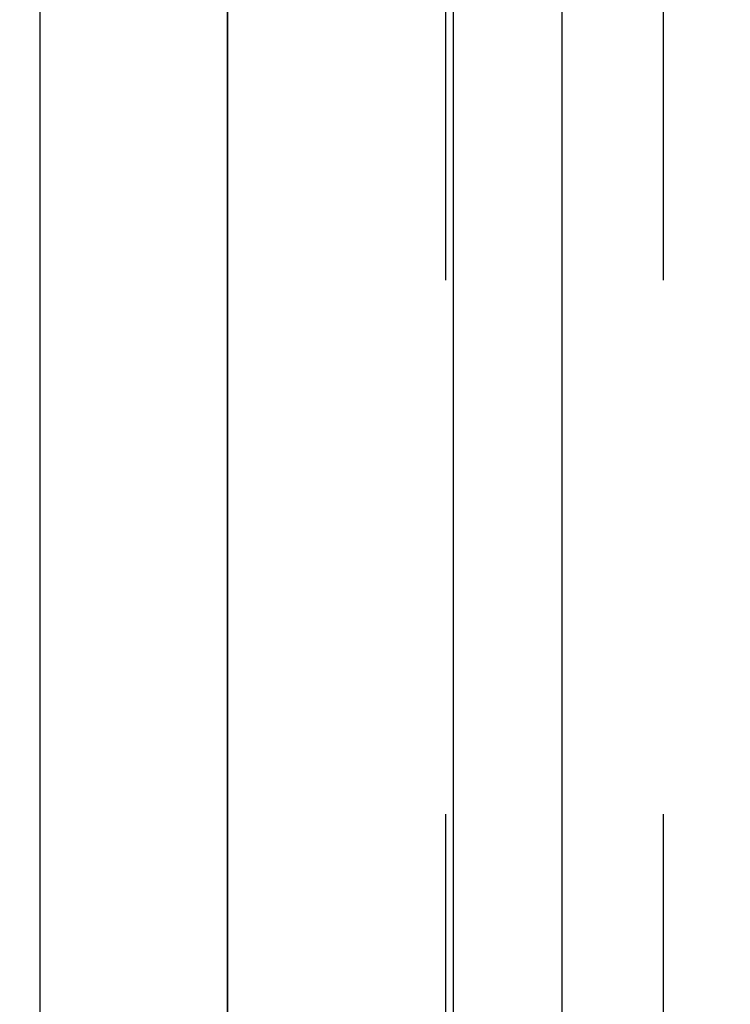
# Model space of a CAD drawing. Header units: millimetres. Extents: x -630 to 192, y -7 to 1615.
# Tile 42 of 249: x -535 to -526, y 120 to 132. Entities that reach past the tile are written whole.
import ezdxf

# ---------------------------------------------------------------- set-up
doc = ezdxf.new("R2010")
doc.units = ezdxf.units.MM
doc.header["$MEASUREMENT"] = 0
doc.layers.add('OVIDIO 160x80x72h', color=7, linetype='Continuous')

msp = doc.modelspace()

# ---------------------------------------------------------------- linework, layer by layer
at = {"layer": 'OVIDIO 160x80x72h'}
for points in [[(-529.352, 94.872), (-529.352, 803.771)], [(-528.01, 94.872), (-528.01, 803.771)], [(-534.447, 143.444), (-534.447, 108.444)], [(-532.135, 108.444), (-532.135, 143.444)], [(-532.135, 143.444), (-532.135, 108.444)], [(-529.451, 143.444), (-529.451, 129.234)], [(-526.768, 143.444), (-526.768, 129.234)], [(-529.451, 122.655), (-529.451, 108.444)], [(-526.768, 122.655), (-526.768, 108.444)]]:
    msp.add_lwpolyline(points, dxfattribs=at)
at = {"layer": 'OVIDIO 160x80x72h', "extrusion": (0.894427, 0, -0.447214)}
for points in [[(143.444, 383.993), (143.442, 384.237), (143.433, 384.483), (143.42, 384.731), (143.4, 384.981), (143.374, 385.233), (143.343, 385.486), (143.305, 385.74), (143.261, 385.995), (143.21, 386.25), (143.153, 386.507), (143.09, 386.763), (143.02, 387.02), (142.943, 387.276), (142.859, 387.532), (142.769, 387.788), (142.672, 388.042), (142.568, 388.295), (142.457, 388.547), (142.34, 388.797), (142.216, 389.045), (142.084, 389.291), (141.947, 389.534), (141.802, 389.775), (141.651, 390.012), (141.494, 390.246), (141.33, 390.477), (141.16, 390.704), (140.984, 390.926), (140.802, 391.145), (140.615, 391.358), (140.421, 391.567), (140.223, 391.771), (140.019, 391.97), (139.81, 392.163), (139.596, 392.351), (139.378, 392.533), (139.155, 392.709), (138.928, 392.879), (138.698, 393.043), (138.464, 393.2), (138.226, 393.351), (137.986, 393.495), (137.742, 393.633), (137.497, 393.764), (137.249, 393.888), (136.999, 394.006), (136.747, 394.117), (136.493, 394.221), (136.239, 394.318), (135.984, 394.408), (135.728, 394.492), (135.471, 394.568), (135.215, 394.638), (134.958, 394.702), (134.702, 394.759), (134.446, 394.809), (134.191, 394.853), (133.937, 394.891), (133.684, 394.923), (133.433, 394.948), (133.183, 394.968), (132.935, 394.982), (132.689, 394.99), (132.444, 394.993)], [(132.444, 394.993), (132.689, 394.99), (132.935, 394.982), (133.183, 394.968), (133.433, 394.948), (133.684, 394.923), (133.937, 394.891), (134.191, 394.853), (134.446, 394.809), (134.702, 394.759), (134.958, 394.702), (135.215, 394.638), (135.471, 394.568), (135.728, 394.492), (135.984, 394.408), (136.239, 394.318), (136.493, 394.221), (136.747, 394.117), (136.999, 394.006), (137.249, 393.888), (137.497, 393.764), (137.742, 393.633), (137.986, 393.495), (138.226, 393.351), (138.464, 393.2), (138.698, 393.043), (138.928, 392.879), (139.155, 392.709), (139.378, 392.533), (139.596, 392.351), (139.81, 392.163), (140.019, 391.97), (140.223, 391.771), (140.421, 391.567), (140.615, 391.358), (140.802, 391.145), (140.984, 390.926), (141.16, 390.704), (141.33, 390.477), (141.494, 390.246), (141.651, 390.012), (141.802, 389.775), (141.947, 389.534), (142.084, 389.291), (142.216, 389.045), (142.34, 388.797), (142.457, 388.547), (142.568, 388.295), (142.672, 388.042), (142.769, 387.788), (142.859, 387.532), (142.943, 387.276), (143.02, 387.02), (143.09, 386.763), (143.153, 386.507), (143.21, 386.25), (143.261, 385.995), (143.305, 385.74), (143.343, 385.486), (143.374, 385.233), (143.4, 384.981), (143.42, 384.731), (143.433, 384.483), (143.442, 384.237), (143.444, 383.993)], [(122.094, 380.993), (122.095, 380.908), (122.098, 380.821), (122.103, 380.734), (122.11, 380.647), (122.119, 380.559), (122.13, 380.471), (122.143, 380.382), (122.159, 380.292), (122.176, 380.203), (122.196, 380.113), (122.218, 380.023), (122.243, 379.934), (122.27, 379.844), (122.299, 379.754), (122.331, 379.665), (122.365, 379.576), (122.401, 379.487), (122.44, 379.399), (122.481, 379.312), (122.524, 379.225), (122.57, 379.139), (122.619, 379.053), (122.669, 378.969), (122.722, 378.886), (122.777, 378.804), (122.834, 378.724), (122.894, 378.644), (122.955, 378.566), (123.019, 378.49), (123.085, 378.415), (123.152, 378.342), (123.222, 378.271), (123.293, 378.201), (123.366, 378.133), (123.441, 378.068), (123.518, 378.004), (123.596, 377.942), (123.675, 377.883), (123.756, 377.826), (123.838, 377.771), (123.921, 377.718), (124.005, 377.667), (124.09, 377.619), (124.176, 377.573), (124.263, 377.53), (124.35, 377.488), (124.439, 377.45), (124.527, 377.413), (124.616, 377.379), (124.706, 377.348), (124.795, 377.318), (124.885, 377.292), (124.975, 377.267), (125.065, 377.245), (125.154, 377.225), (125.244, 377.207), (125.333, 377.192), (125.422, 377.179), (125.51, 377.167), (125.598, 377.159), (125.686, 377.152), (125.773, 377.147), (125.859, 377.144), (125.944, 377.143), (126.03, 377.144), (126.116, 377.147), (126.203, 377.152), (126.29, 377.159), (126.378, 377.167), (126.467, 377.179), (126.556, 377.192), (126.645, 377.207), (126.734, 377.225), (126.824, 377.245), (126.914, 377.267), (127.004, 377.292), (127.093, 377.318), (127.183, 377.348), (127.272, 377.379), (127.361, 377.413), (127.45, 377.45), (127.538, 377.488), (127.626, 377.53), (127.713, 377.573), (127.799, 377.619), (127.884, 377.667), (127.968, 377.718), (128.051, 377.771), (128.133, 377.826), (128.214, 377.883), (128.293, 377.942), (128.371, 378.004), (128.447, 378.068), (128.522, 378.133), (128.595, 378.201), (128.667, 378.271), (128.736, 378.342), (128.804, 378.415), (128.87, 378.49), (128.933, 378.566), (128.995, 378.644), (129.054, 378.724), (129.112, 378.804), (129.167, 378.886), (129.22, 378.969), (129.27, 379.053), (129.318, 379.139), (129.364, 379.225), (129.408, 379.312), (129.449, 379.399), (129.488, 379.487), (129.524, 379.576), (129.558, 379.665), (129.59, 379.754), (129.619, 379.844), (129.646, 379.934), (129.67, 380.023), (129.692, 380.113), (129.712, 380.203), (129.73, 380.292), (129.745, 380.382), (129.759, 380.471), (129.77, 380.559), (129.779, 380.647), (129.786, 380.734), (129.791, 380.821), (129.793, 380.908), (129.794, 380.993)], [(129.794, 380.993), (129.793, 380.908), (129.791, 380.821), (129.786, 380.734), (129.779, 380.647), (129.77, 380.559), (129.759, 380.471), (129.745, 380.382), (129.73, 380.292), (129.712, 380.203), (129.692, 380.113), (129.67, 380.023), (129.646, 379.934), (129.619, 379.844), (129.59, 379.754), (129.558, 379.665), (129.524, 379.576), (129.488, 379.487), (129.449, 379.399), (129.408, 379.312), (129.364, 379.225), (129.318, 379.139), (129.27, 379.053), (129.22, 378.969), (129.167, 378.886), (129.112, 378.804), (129.054, 378.724), (128.995, 378.644), (128.933, 378.566), (128.87, 378.49), (128.804, 378.415), (128.736, 378.342), (128.667, 378.271), (128.595, 378.201), (128.522, 378.133), (128.447, 378.068), (128.371, 378.004), (128.293, 377.942), (128.214, 377.883), (128.133, 377.826), (128.051, 377.771), (127.968, 377.718), (127.884, 377.667), (127.799, 377.619), (127.713, 377.573), (127.626, 377.53), (127.538, 377.488), (127.45, 377.45), (127.361, 377.413), (127.272, 377.379), (127.183, 377.348), (127.093, 377.318), (127.004, 377.292), (126.914, 377.267), (126.824, 377.245), (126.734, 377.225), (126.645, 377.207), (126.556, 377.192), (126.467, 377.179), (126.378, 377.167), (126.29, 377.159), (126.203, 377.152), (126.116, 377.147), (126.03, 377.144), (125.944, 377.143), (125.859, 377.144), (125.773, 377.147), (125.686, 377.152), (125.598, 377.159), (125.51, 377.167), (125.422, 377.179), (125.333, 377.192), (125.244, 377.207), (125.154, 377.225), (125.065, 377.245), (124.975, 377.267), (124.885, 377.292), (124.795, 377.318), (124.706, 377.348), (124.616, 377.379), (124.527, 377.413), (124.439, 377.45), (124.35, 377.488), (124.263, 377.53), (124.176, 377.573), (124.09, 377.619), (124.005, 377.667), (123.921, 377.718), (123.838, 377.771), (123.756, 377.826), (123.675, 377.883), (123.596, 377.942), (123.518, 378.004), (123.441, 378.068), (123.366, 378.133), (123.293, 378.201), (123.222, 378.271), (123.152, 378.342), (123.085, 378.415), (123.019, 378.49), (122.955, 378.566), (122.894, 378.644), (122.834, 378.724), (122.777, 378.804), (122.722, 378.886), (122.669, 378.969), (122.619, 379.053), (122.57, 379.139), (122.524, 379.225), (122.481, 379.312), (122.44, 379.399), (122.401, 379.487), (122.365, 379.576), (122.331, 379.665), (122.299, 379.754), (122.27, 379.844), (122.243, 379.934), (122.218, 380.023), (122.196, 380.113), (122.176, 380.203), (122.159, 380.292), (122.143, 380.382), (122.13, 380.471), (122.119, 380.559), (122.11, 380.647), (122.103, 380.734), (122.098, 380.821), (122.095, 380.908), (122.094, 380.993)], [(122.094, 380.993), (122.095, 380.924), (122.097, 380.855), (122.1, 380.785), (122.104, 380.716), (122.11, 380.647), (122.117, 380.578), (122.125, 380.51), (122.134, 380.441), (122.145, 380.373), (122.156, 380.305), (122.169, 380.237), (122.183, 380.17), (122.199, 380.103), (122.215, 380.036), (122.233, 379.97), (122.252, 379.904), (122.271, 379.839), (122.292, 379.774), (122.315, 379.71), (122.338, 379.646), (122.362, 379.583), (122.387, 379.52), (122.441, 379.397), (122.498, 379.277), (122.559, 379.159), (122.624, 379.045), (122.692, 378.933), (122.755, 378.836), (122.823, 378.74), (122.893, 378.645), (122.967, 378.552), (123.044, 378.461), (123.125, 378.371), (123.209, 378.284), (123.295, 378.199), (123.385, 378.117), (123.478, 378.037), (123.573, 377.96), (123.672, 377.885), (123.772, 377.814), (123.875, 377.746), (123.981, 377.681), (124.088, 377.62), (124.197, 377.562), (124.308, 377.508), (124.421, 377.457), (124.535, 377.41), (124.65, 377.367), (124.766, 377.328), (124.883, 377.292), (125.001, 377.26), (125.119, 377.232), (125.238, 377.208), (125.356, 377.188), (125.475, 377.172), (125.593, 377.159), (125.711, 377.15), (125.828, 377.145), (125.944, 377.143), (126.061, 377.145), (126.178, 377.15), (126.296, 377.159), (126.414, 377.172), (126.532, 377.188), (126.651, 377.208), (126.769, 377.232), (126.888, 377.26), (127.005, 377.292), (127.122, 377.328), (127.239, 377.367), (127.354, 377.41), (127.468, 377.457), (127.58, 377.508), (127.691, 377.562), (127.801, 377.62), (127.908, 377.681), (128.013, 377.746), (128.116, 377.814), (128.217, 377.885), (128.315, 377.96), (128.411, 378.037), (128.503, 378.117), (128.593, 378.199), (128.68, 378.284), (128.764, 378.371), (128.844, 378.461), (128.921, 378.552), (128.995, 378.645), (129.066, 378.74), (129.133, 378.836), (129.197, 378.933), (129.265, 379.045), (129.33, 379.159), (129.391, 379.277), (129.448, 379.397), (129.502, 379.52), (129.527, 379.583), (129.551, 379.646), (129.574, 379.71), (129.596, 379.774), (129.617, 379.839), (129.637, 379.904), (129.656, 379.97), (129.674, 380.036), (129.69, 380.103), (129.705, 380.17), (129.719, 380.237), (129.732, 380.305), (129.744, 380.373), (129.755, 380.441), (129.764, 380.51), (129.772, 380.578), (129.779, 380.647), (129.784, 380.716), (129.789, 380.785), (129.792, 380.855), (129.794, 380.924), (129.794, 380.993)], [(129.794, 380.993), (129.793, 380.908), (129.791, 380.821), (129.786, 380.734), (129.779, 380.647), (129.77, 380.559), (129.759, 380.471), (129.745, 380.382), (129.73, 380.292), (129.712, 380.203), (129.692, 380.113), (129.67, 380.023), (129.646, 379.934), (129.619, 379.844), (129.59, 379.754), (129.558, 379.665), (129.524, 379.576), (129.488, 379.487), (129.449, 379.399), (129.408, 379.312), (129.364, 379.225), (129.318, 379.139), (129.27, 379.053), (129.22, 378.969), (129.167, 378.886), (129.112, 378.804), (129.054, 378.724), (128.995, 378.644), (128.933, 378.566), (128.87, 378.49), (128.804, 378.415), (128.736, 378.342), (128.667, 378.271), (128.595, 378.201), (128.522, 378.133), (128.447, 378.068), (128.371, 378.004), (128.293, 377.942), (128.214, 377.883), (128.133, 377.826), (128.051, 377.771), (127.968, 377.718), (127.884, 377.667), (127.799, 377.619), (127.713, 377.573), (127.626, 377.53), (127.538, 377.488), (127.45, 377.45), (127.361, 377.413), (127.272, 377.379), (127.183, 377.348), (127.093, 377.318), (127.004, 377.292), (126.914, 377.267), (126.824, 377.245), (126.734, 377.225), (126.645, 377.207), (126.556, 377.192), (126.467, 377.179), (126.378, 377.167), (126.29, 377.159), (126.203, 377.152), (126.116, 377.147), (126.03, 377.144), (125.944, 377.143), (125.859, 377.144), (125.773, 377.147), (125.686, 377.152), (125.598, 377.159), (125.51, 377.167), (125.422, 377.179), (125.333, 377.192), (125.244, 377.207), (125.154, 377.225), (125.065, 377.245), (124.975, 377.267), (124.885, 377.292), (124.795, 377.318), (124.706, 377.348), (124.616, 377.379), (124.527, 377.413), (124.439, 377.45), (124.35, 377.488), (124.263, 377.53), (124.176, 377.573), (124.09, 377.619), (124.005, 377.667), (123.921, 377.718), (123.838, 377.771), (123.756, 377.826), (123.675, 377.883), (123.596, 377.942), (123.518, 378.004), (123.441, 378.068), (123.366, 378.133), (123.293, 378.201), (123.222, 378.271), (123.152, 378.342), (123.085, 378.415), (123.019, 378.49), (122.955, 378.566), (122.894, 378.644), (122.834, 378.724), (122.777, 378.804), (122.722, 378.886), (122.669, 378.969), (122.619, 379.053), (122.57, 379.139), (122.524, 379.225), (122.481, 379.312), (122.44, 379.399), (122.401, 379.487), (122.365, 379.576), (122.331, 379.665), (122.299, 379.754), (122.27, 379.844), (122.243, 379.934), (122.218, 380.023), (122.196, 380.113), (122.176, 380.203), (122.159, 380.292), (122.143, 380.382), (122.13, 380.471), (122.119, 380.559), (122.11, 380.647), (122.103, 380.734), (122.098, 380.821), (122.095, 380.908), (122.094, 380.993)], [(122.094, 380.993), (122.095, 380.908), (122.098, 380.821), (122.103, 380.734), (122.11, 380.647), (122.119, 380.559), (122.13, 380.471), (122.143, 380.382), (122.159, 380.292), (122.176, 380.203), (122.196, 380.113), (122.218, 380.023), (122.243, 379.934), (122.27, 379.844), (122.299, 379.754), (122.331, 379.665), (122.365, 379.576), (122.401, 379.487), (122.44, 379.399), (122.481, 379.312), (122.524, 379.225), (122.57, 379.139), (122.619, 379.053), (122.669, 378.969), (122.722, 378.886), (122.777, 378.804), (122.834, 378.724), (122.894, 378.644), (122.955, 378.566), (123.019, 378.49), (123.085, 378.415), (123.152, 378.342), (123.222, 378.271), (123.293, 378.201), (123.366, 378.133), (123.441, 378.068), (123.518, 378.004), (123.596, 377.942), (123.675, 377.883), (123.756, 377.826), (123.838, 377.771), (123.921, 377.718), (124.005, 377.667), (124.09, 377.619), (124.176, 377.573), (124.263, 377.53), (124.35, 377.488), (124.439, 377.45), (124.527, 377.413), (124.616, 377.379), (124.706, 377.348), (124.795, 377.318), (124.885, 377.292), (124.975, 377.267), (125.065, 377.245), (125.154, 377.225), (125.244, 377.207), (125.333, 377.192), (125.422, 377.179), (125.51, 377.167), (125.598, 377.159), (125.686, 377.152), (125.773, 377.147), (125.859, 377.144), (125.944, 377.143), (126.03, 377.144), (126.116, 377.147), (126.203, 377.152), (126.29, 377.159), (126.378, 377.167), (126.467, 377.179), (126.556, 377.192), (126.645, 377.207), (126.734, 377.225), (126.824, 377.245), (126.914, 377.267), (127.004, 377.292), (127.093, 377.318), (127.183, 377.348), (127.272, 377.379), (127.361, 377.413), (127.45, 377.45), (127.538, 377.488), (127.626, 377.53), (127.713, 377.573), (127.799, 377.619), (127.884, 377.667), (127.968, 377.718), (128.051, 377.771), (128.133, 377.826), (128.214, 377.883), (128.293, 377.942), (128.371, 378.004), (128.447, 378.068), (128.522, 378.133), (128.595, 378.201), (128.667, 378.271), (128.736, 378.342), (128.804, 378.415), (128.87, 378.49), (128.933, 378.566), (128.995, 378.644), (129.054, 378.724), (129.112, 378.804), (129.167, 378.886), (129.22, 378.969), (129.27, 379.053), (129.318, 379.139), (129.364, 379.225), (129.408, 379.312), (129.449, 379.399), (129.488, 379.487), (129.524, 379.576), (129.558, 379.665), (129.59, 379.754), (129.619, 379.844), (129.646, 379.934), (129.67, 380.023), (129.692, 380.113), (129.712, 380.203), (129.73, 380.292), (129.745, 380.382), (129.759, 380.471), (129.77, 380.559), (129.779, 380.647), (129.786, 380.734), (129.791, 380.821), (129.793, 380.908), (129.794, 380.993)], [(129.794, 380.993), (129.793, 381.078), (129.791, 381.165), (129.786, 381.251), (129.779, 381.339), (129.77, 381.427), (129.759, 381.515), (129.745, 381.604), (129.73, 381.694), (129.712, 381.783), (129.692, 381.873), (129.67, 381.963), (129.646, 382.052), (129.619, 382.142), (129.59, 382.232), (129.558, 382.321), (129.524, 382.41), (129.488, 382.499), (129.449, 382.587), (129.408, 382.674), (129.364, 382.761), (129.318, 382.847), (129.27, 382.932), (129.22, 383.017), (129.167, 383.1), (129.112, 383.182), (129.054, 383.262), (128.995, 383.342), (128.933, 383.42), (128.87, 383.496), (128.804, 383.571), (128.736, 383.644), (128.667, 383.715), (128.595, 383.785), (128.522, 383.853), (128.447, 383.918), (128.371, 383.982), (128.293, 384.044), (128.214, 384.103), (128.133, 384.16), (128.051, 384.215), (127.968, 384.268), (127.884, 384.319), (127.799, 384.367), (127.713, 384.413), (127.626, 384.456), (127.538, 384.498), (127.45, 384.536), (127.361, 384.573), (127.272, 384.607), (127.183, 384.638), (127.093, 384.667), (127.004, 384.694), (126.914, 384.719), (126.824, 384.741), (126.734, 384.761), (126.645, 384.779), (126.556, 384.794), (126.467, 384.807), (126.378, 384.818), (126.29, 384.827), (126.203, 384.834), (126.116, 384.839), (126.03, 384.842), (125.944, 384.843), (125.859, 384.842), (125.773, 384.839), (125.686, 384.834), (125.598, 384.827), (125.51, 384.818), (125.422, 384.807), (125.333, 384.794), (125.244, 384.779), (125.154, 384.761), (125.065, 384.741), (124.975, 384.719), (124.885, 384.694), (124.795, 384.667), (124.706, 384.638), (124.616, 384.607), (124.527, 384.573), (124.439, 384.536), (124.35, 384.498), (124.263, 384.456), (124.176, 384.413), (124.09, 384.367), (124.005, 384.319), (123.921, 384.268), (123.838, 384.215), (123.756, 384.16), (123.675, 384.103), (123.596, 384.044), (123.518, 383.982), (123.441, 383.918), (123.366, 383.853), (123.293, 383.785), (123.222, 383.715), (123.152, 383.644), (123.085, 383.571), (123.019, 383.496), (122.955, 383.42), (122.894, 383.342), (122.834, 383.262), (122.777, 383.182), (122.722, 383.1), (122.669, 383.017), (122.619, 382.932), (122.57, 382.847), (122.524, 382.761), (122.481, 382.674), (122.44, 382.587), (122.401, 382.499), (122.365, 382.41), (122.331, 382.321), (122.299, 382.232), (122.27, 382.142), (122.243, 382.052), (122.218, 381.963), (122.196, 381.873), (122.176, 381.783), (122.159, 381.694), (122.143, 381.604), (122.13, 381.515), (122.119, 381.427), (122.11, 381.339), (122.103, 381.251), (122.098, 381.165), (122.095, 381.078), (122.094, 380.993)], [(122.094, 380.993), (122.095, 381.078), (122.098, 381.165), (122.103, 381.251), (122.11, 381.339), (122.119, 381.427), (122.13, 381.515), (122.143, 381.604), (122.159, 381.694), (122.176, 381.783), (122.196, 381.873), (122.218, 381.963), (122.243, 382.052), (122.27, 382.142), (122.299, 382.232), (122.331, 382.321), (122.365, 382.41), (122.401, 382.499), (122.44, 382.587), (122.481, 382.674), (122.524, 382.761), (122.57, 382.847), (122.619, 382.932), (122.669, 383.017), (122.722, 383.1), (122.777, 383.182), (122.834, 383.262), (122.894, 383.342), (122.955, 383.42), (123.019, 383.496), (123.085, 383.571), (123.152, 383.644), (123.222, 383.715), (123.293, 383.785), (123.366, 383.853), (123.441, 383.918), (123.518, 383.982), (123.596, 384.044), (123.675, 384.103), (123.756, 384.16), (123.838, 384.215), (123.921, 384.268), (124.005, 384.319), (124.09, 384.367), (124.176, 384.413), (124.263, 384.456), (124.35, 384.498), (124.439, 384.536), (124.527, 384.573), (124.616, 384.607), (124.706, 384.638), (124.795, 384.667), (124.885, 384.694), (124.975, 384.719), (125.065, 384.741), (125.154, 384.761), (125.244, 384.779), (125.333, 384.794), (125.422, 384.807), (125.51, 384.818), (125.598, 384.827), (125.686, 384.834), (125.773, 384.839), (125.859, 384.842), (125.944, 384.843), (126.03, 384.842), (126.116, 384.839), (126.203, 384.834), (126.29, 384.827), (126.378, 384.818), (126.467, 384.807), (126.556, 384.794), (126.645, 384.779), (126.734, 384.761), (126.824, 384.741), (126.914, 384.719), (127.004, 384.694), (127.093, 384.667), (127.183, 384.638), (127.272, 384.607), (127.361, 384.573), (127.45, 384.536), (127.538, 384.498), (127.626, 384.456), (127.713, 384.413), (127.799, 384.367), (127.884, 384.319), (127.968, 384.268), (128.051, 384.215), (128.133, 384.16), (128.214, 384.103), (128.293, 384.044), (128.371, 383.982), (128.447, 383.918), (128.522, 383.853), (128.595, 383.785), (128.667, 383.715), (128.736, 383.644), (128.804, 383.571), (128.87, 383.496), (128.933, 383.42), (128.995, 383.342), (129.054, 383.262), (129.112, 383.182), (129.167, 383.1), (129.22, 383.017), (129.27, 382.932), (129.318, 382.847), (129.364, 382.761), (129.408, 382.674), (129.449, 382.587), (129.488, 382.499), (129.524, 382.41), (129.558, 382.321), (129.59, 382.232), (129.619, 382.142), (129.646, 382.052), (129.67, 381.963), (129.692, 381.873), (129.712, 381.783), (129.73, 381.694), (129.745, 381.604), (129.759, 381.515), (129.77, 381.427), (129.779, 381.339), (129.786, 381.251), (129.791, 381.165), (129.793, 381.078), (129.794, 380.993)], [(129.794, 380.993), (129.794, 381.062), (129.792, 381.131), (129.789, 381.2), (129.784, 381.27), (129.779, 381.339), (129.772, 381.407), (129.764, 381.476), (129.755, 381.545), (129.744, 381.613), (129.732, 381.681), (129.719, 381.749), (129.705, 381.816), (129.69, 381.883), (129.674, 381.95), (129.656, 382.016), (129.637, 382.082), (129.617, 382.147), (129.596, 382.212), (129.574, 382.276), (129.551, 382.34), (129.527, 382.403), (129.502, 382.466), (129.448, 382.589), (129.391, 382.709), (129.33, 382.827), (129.265, 382.941), (129.197, 383.053), (129.133, 383.15), (129.066, 383.246), (128.995, 383.341), (128.921, 383.434), (128.844, 383.525), (128.764, 383.615), (128.68, 383.702), (128.593, 383.787), (128.503, 383.869), (128.411, 383.949), (128.315, 384.026), (128.217, 384.101), (128.116, 384.172), (128.013, 384.24), (127.908, 384.304), (127.801, 384.366), (127.691, 384.424), (127.58, 384.478), (127.468, 384.529), (127.354, 384.576), (127.239, 384.619), (127.122, 384.658), (127.005, 384.694), (126.888, 384.726), (126.769, 384.754), (126.651, 384.778), (126.532, 384.798), (126.414, 384.814), (126.296, 384.827), (126.178, 384.836), (126.061, 384.841), (125.944, 384.843), (125.828, 384.841), (125.711, 384.836), (125.593, 384.827), (125.475, 384.814), (125.356, 384.798), (125.238, 384.778), (125.119, 384.754), (125.001, 384.726), (124.883, 384.694), (124.766, 384.658), (124.65, 384.619), (124.535, 384.576), (124.421, 384.529), (124.308, 384.478), (124.197, 384.424), (124.088, 384.366), (123.981, 384.304), (123.875, 384.24), (123.772, 384.172), (123.672, 384.101), (123.573, 384.026), (123.478, 383.949), (123.385, 383.869), (123.295, 383.787), (123.209, 383.702), (123.125, 383.615), (123.044, 383.525), (122.967, 383.434), (122.893, 383.341), (122.823, 383.246), (122.755, 383.15), (122.692, 383.053), (122.624, 382.941), (122.559, 382.827), (122.498, 382.709), (122.441, 382.589), (122.387, 382.466), (122.362, 382.403), (122.338, 382.34), (122.315, 382.276), (122.292, 382.212), (122.271, 382.147), (122.252, 382.082), (122.233, 382.016), (122.215, 381.95), (122.199, 381.883), (122.183, 381.816), (122.169, 381.749), (122.156, 381.681), (122.145, 381.613), (122.134, 381.545), (122.125, 381.476), (122.117, 381.407), (122.11, 381.339), (122.104, 381.27), (122.1, 381.2), (122.097, 381.131), (122.095, 381.062), (122.094, 380.993)], [(122.094, 380.993), (122.095, 380.908), (122.098, 380.821), (122.103, 380.734), (122.11, 380.647), (122.119, 380.559), (122.13, 380.471), (122.143, 380.382), (122.159, 380.292), (122.176, 380.203), (122.196, 380.113), (122.218, 380.023), (122.243, 379.934), (122.27, 379.844), (122.299, 379.754), (122.331, 379.665), (122.365, 379.576), (122.401, 379.487), (122.44, 379.399), (122.481, 379.312), (122.524, 379.225), (122.57, 379.139), (122.619, 379.053), (122.669, 378.969), (122.722, 378.886), (122.777, 378.804), (122.834, 378.724), (122.894, 378.644), (122.955, 378.566), (123.019, 378.49), (123.085, 378.415), (123.152, 378.342), (123.222, 378.271), (123.293, 378.201), (123.366, 378.133), (123.441, 378.068), (123.518, 378.004), (123.596, 377.942), (123.675, 377.883), (123.756, 377.826), (123.838, 377.771), (123.921, 377.718), (124.005, 377.667), (124.09, 377.619), (124.176, 377.573), (124.263, 377.53), (124.35, 377.488), (124.439, 377.45), (124.527, 377.413), (124.616, 377.379), (124.706, 377.348), (124.795, 377.318), (124.885, 377.292), (124.975, 377.267), (125.065, 377.245), (125.154, 377.225), (125.244, 377.207), (125.333, 377.192), (125.422, 377.179), (125.51, 377.167), (125.598, 377.159), (125.686, 377.152), (125.773, 377.147), (125.859, 377.144), (125.944, 377.143), (126.03, 377.144), (126.116, 377.147), (126.203, 377.152), (126.29, 377.159), (126.378, 377.167), (126.467, 377.179), (126.556, 377.192), (126.645, 377.207), (126.734, 377.225), (126.824, 377.245), (126.914, 377.267), (127.004, 377.292), (127.093, 377.318), (127.183, 377.348), (127.272, 377.379), (127.361, 377.413), (127.45, 377.45), (127.538, 377.488), (127.626, 377.53), (127.713, 377.573), (127.799, 377.619), (127.884, 377.667), (127.968, 377.718), (128.051, 377.771), (128.133, 377.826), (128.214, 377.883), (128.293, 377.942), (128.371, 378.004), (128.447, 378.068), (128.522, 378.133), (128.595, 378.201), (128.667, 378.271), (128.736, 378.342), (128.804, 378.415), (128.87, 378.49), (128.933, 378.566), (128.995, 378.644), (129.054, 378.724), (129.112, 378.804), (129.167, 378.886), (129.22, 378.969), (129.27, 379.053), (129.318, 379.139), (129.364, 379.225), (129.408, 379.312), (129.449, 379.399), (129.488, 379.487), (129.524, 379.576), (129.558, 379.665), (129.59, 379.754), (129.619, 379.844), (129.646, 379.934), (129.67, 380.023), (129.692, 380.113), (129.712, 380.203), (129.73, 380.292), (129.745, 380.382), (129.759, 380.471), (129.77, 380.559), (129.779, 380.647), (129.786, 380.734), (129.791, 380.821), (129.793, 380.908), (129.794, 380.993)], [(129.794, 380.993), (129.793, 380.908), (129.791, 380.821), (129.786, 380.734), (129.779, 380.647), (129.77, 380.559), (129.759, 380.471), (129.745, 380.382), (129.73, 380.292), (129.712, 380.203), (129.692, 380.113), (129.67, 380.023), (129.646, 379.934), (129.619, 379.844), (129.59, 379.754), (129.558, 379.665), (129.524, 379.576), (129.488, 379.487), (129.449, 379.399), (129.408, 379.312), (129.364, 379.225), (129.318, 379.139), (129.27, 379.053), (129.22, 378.969), (129.167, 378.886), (129.112, 378.804), (129.054, 378.724), (128.995, 378.644), (128.933, 378.566), (128.87, 378.49), (128.804, 378.415), (128.736, 378.342), (128.667, 378.271), (128.595, 378.201), (128.522, 378.133), (128.447, 378.068), (128.371, 378.004), (128.293, 377.942), (128.214, 377.883), (128.133, 377.826), (128.051, 377.771), (127.968, 377.718), (127.884, 377.667), (127.799, 377.619), (127.713, 377.573), (127.626, 377.53), (127.538, 377.488), (127.45, 377.45), (127.361, 377.413), (127.272, 377.379), (127.183, 377.348), (127.093, 377.318), (127.004, 377.292), (126.914, 377.267), (126.824, 377.245), (126.734, 377.225), (126.645, 377.207), (126.556, 377.192), (126.467, 377.179), (126.378, 377.167), (126.29, 377.159), (126.203, 377.152), (126.116, 377.147), (126.03, 377.144), (125.944, 377.143), (125.859, 377.144), (125.773, 377.147), (125.686, 377.152), (125.598, 377.159), (125.51, 377.167), (125.422, 377.179), (125.333, 377.192), (125.244, 377.207), (125.154, 377.225), (125.065, 377.245), (124.975, 377.267), (124.885, 377.292), (124.795, 377.318), (124.706, 377.348), (124.616, 377.379), (124.527, 377.413), (124.439, 377.45), (124.35, 377.488), (124.263, 377.53), (124.176, 377.573), (124.09, 377.619), (124.005, 377.667), (123.921, 377.718), (123.838, 377.771), (123.756, 377.826), (123.675, 377.883), (123.596, 377.942), (123.518, 378.004), (123.441, 378.068), (123.366, 378.133), (123.293, 378.201), (123.222, 378.271), (123.152, 378.342), (123.085, 378.415), (123.019, 378.49), (122.955, 378.566), (122.894, 378.644), (122.834, 378.724), (122.777, 378.804), (122.722, 378.886), (122.669, 378.969), (122.619, 379.053), (122.57, 379.139), (122.524, 379.225), (122.481, 379.312), (122.44, 379.399), (122.401, 379.487), (122.365, 379.576), (122.331, 379.665), (122.299, 379.754), (122.27, 379.844), (122.243, 379.934), (122.218, 380.023), (122.196, 380.113), (122.176, 380.203), (122.159, 380.292), (122.143, 380.382), (122.13, 380.471), (122.119, 380.559), (122.11, 380.647), (122.103, 380.734), (122.098, 380.821), (122.095, 380.908), (122.094, 380.993)], [(122.094, 380.993), (122.095, 381.078), (122.098, 381.165), (122.103, 381.251), (122.11, 381.339), (122.119, 381.427), (122.13, 381.515), (122.143, 381.604), (122.159, 381.694), (122.176, 381.783), (122.196, 381.873), (122.218, 381.963), (122.243, 382.052), (122.27, 382.142), (122.299, 382.232), (122.331, 382.321), (122.365, 382.41), (122.401, 382.499), (122.44, 382.587), (122.481, 382.674), (122.524, 382.761), (122.57, 382.847), (122.619, 382.932), (122.669, 383.017), (122.722, 383.1), (122.777, 383.182), (122.834, 383.262), (122.894, 383.342), (122.955, 383.42), (123.019, 383.496), (123.085, 383.571), (123.152, 383.644), (123.222, 383.715), (123.293, 383.785), (123.366, 383.853), (123.441, 383.918), (123.518, 383.982), (123.596, 384.044), (123.675, 384.103), (123.756, 384.16), (123.838, 384.215), (123.921, 384.268), (124.005, 384.319), (124.09, 384.367), (124.176, 384.413), (124.263, 384.456), (124.35, 384.498), (124.439, 384.536), (124.527, 384.573), (124.616, 384.607), (124.706, 384.638), (124.795, 384.667), (124.885, 384.694), (124.975, 384.719), (125.065, 384.741), (125.154, 384.761), (125.244, 384.779), (125.333, 384.794), (125.422, 384.807), (125.51, 384.818), (125.598, 384.827), (125.686, 384.834), (125.773, 384.839), (125.859, 384.842), (125.944, 384.843), (126.03, 384.842), (126.116, 384.839), (126.203, 384.834), (126.29, 384.827), (126.378, 384.818), (126.467, 384.807), (126.556, 384.794), (126.645, 384.779), (126.734, 384.761), (126.824, 384.741), (126.914, 384.719), (127.004, 384.694), (127.093, 384.667), (127.183, 384.638), (127.272, 384.607), (127.361, 384.573), (127.45, 384.536), (127.538, 384.498), (127.626, 384.456), (127.713, 384.413), (127.799, 384.367), (127.884, 384.319), (127.968, 384.268), (128.051, 384.215), (128.133, 384.16), (128.214, 384.103), (128.293, 384.044), (128.371, 383.982), (128.447, 383.918), (128.522, 383.853), (128.595, 383.785), (128.667, 383.715), (128.736, 383.644), (128.804, 383.571), (128.87, 383.496), (128.933, 383.42), (128.995, 383.342), (129.054, 383.262), (129.112, 383.182), (129.167, 383.1), (129.22, 383.017), (129.27, 382.932), (129.318, 382.847), (129.364, 382.761), (129.408, 382.674), (129.449, 382.587), (129.488, 382.499), (129.524, 382.41), (129.558, 382.321), (129.59, 382.232), (129.619, 382.142), (129.646, 382.052), (129.67, 381.963), (129.692, 381.873), (129.712, 381.783), (129.73, 381.694), (129.745, 381.604), (129.759, 381.515), (129.77, 381.427), (129.779, 381.339), (129.786, 381.251), (129.791, 381.165), (129.793, 381.078), (129.794, 380.993)], [(129.794, 380.993), (129.793, 381.078), (129.791, 381.165), (129.786, 381.251), (129.779, 381.339), (129.77, 381.427), (129.759, 381.515), (129.745, 381.604), (129.73, 381.694), (129.712, 381.783), (129.692, 381.873), (129.67, 381.963), (129.646, 382.052), (129.619, 382.142), (129.59, 382.232), (129.558, 382.321), (129.524, 382.41), (129.488, 382.499), (129.449, 382.587), (129.408, 382.674), (129.364, 382.761), (129.318, 382.847), (129.27, 382.932), (129.22, 383.017), (129.167, 383.1), (129.112, 383.182), (129.054, 383.262), (128.995, 383.342), (128.933, 383.42), (128.87, 383.496), (128.804, 383.571), (128.736, 383.644), (128.667, 383.715), (128.595, 383.785), (128.522, 383.853), (128.447, 383.918), (128.371, 383.982), (128.293, 384.044), (128.214, 384.103), (128.133, 384.16), (128.051, 384.215), (127.968, 384.268), (127.884, 384.319), (127.799, 384.367), (127.713, 384.413), (127.626, 384.456), (127.538, 384.498), (127.45, 384.536), (127.361, 384.573), (127.272, 384.607), (127.183, 384.638), (127.093, 384.667), (127.004, 384.694), (126.914, 384.719), (126.824, 384.741), (126.734, 384.761), (126.645, 384.779), (126.556, 384.794), (126.467, 384.807), (126.378, 384.818), (126.29, 384.827), (126.203, 384.834), (126.116, 384.839), (126.03, 384.842), (125.944, 384.843), (125.859, 384.842), (125.773, 384.839), (125.686, 384.834), (125.598, 384.827), (125.51, 384.818), (125.422, 384.807), (125.333, 384.794), (125.244, 384.779), (125.154, 384.761), (125.065, 384.741), (124.975, 384.719), (124.885, 384.694), (124.795, 384.667), (124.706, 384.638), (124.616, 384.607), (124.527, 384.573), (124.439, 384.536), (124.35, 384.498), (124.263, 384.456), (124.176, 384.413), (124.09, 384.367), (124.005, 384.319), (123.921, 384.268), (123.838, 384.215), (123.756, 384.16), (123.675, 384.103), (123.596, 384.044), (123.518, 383.982), (123.441, 383.918), (123.366, 383.853), (123.293, 383.785), (123.222, 383.715), (123.152, 383.644), (123.085, 383.571), (123.019, 383.496), (122.955, 383.42), (122.894, 383.342), (122.834, 383.262), (122.777, 383.182), (122.722, 383.1), (122.669, 383.017), (122.619, 382.932), (122.57, 382.847), (122.524, 382.761), (122.481, 382.674), (122.44, 382.587), (122.401, 382.499), (122.365, 382.41), (122.331, 382.321), (122.299, 382.232), (122.27, 382.142), (122.243, 382.052), (122.218, 381.963), (122.196, 381.873), (122.176, 381.783), (122.159, 381.694), (122.143, 381.604), (122.13, 381.515), (122.119, 381.427), (122.11, 381.339), (122.103, 381.251), (122.098, 381.165), (122.095, 381.078), (122.094, 380.993)], [(122.094, 380.993), (122.095, 380.904), (122.098, 380.814), (122.104, 380.725), (122.111, 380.635), (122.12, 380.545), (122.132, 380.455), (122.146, 380.366), (122.162, 380.276), (122.18, 380.187), (122.2, 380.098), (122.222, 380.009), (122.247, 379.921), (122.273, 379.833), (122.302, 379.746), (122.333, 379.66), (122.365, 379.574), (122.4, 379.49), (122.437, 379.406), (122.475, 379.323), (122.516, 379.241), (122.558, 379.16), (122.603, 379.081), (122.649, 379.003), (122.696, 378.926), (122.746, 378.85), (122.797, 378.776), (122.85, 378.703), (122.904, 378.632), (122.959, 378.562), (123.016, 378.494), (123.074, 378.427), (123.134, 378.362), (123.2, 378.293), (123.269, 378.225), (123.339, 378.158), (123.412, 378.093), (123.486, 378.03), (123.562, 377.968), (123.64, 377.909), (123.72, 377.851), (123.801, 377.794), (123.885, 377.74), (123.969, 377.688), (124.055, 377.638), (124.143, 377.591), (124.231, 377.545), (124.321, 377.502), (124.412, 377.461), (124.505, 377.422), (124.598, 377.386), (124.692, 377.352), (124.786, 377.321), (124.881, 377.293), (124.977, 377.266), (125.074, 377.243), (125.17, 377.222), (125.267, 377.203), (125.364, 377.187), (125.461, 377.173), (125.558, 377.162), (125.655, 377.154), (125.752, 377.148), (125.848, 377.144), (125.944, 377.143), (126.04, 377.144), (126.137, 377.148), (126.233, 377.154), (126.33, 377.162), (126.427, 377.173), (126.524, 377.187), (126.622, 377.203), (126.718, 377.222), (126.815, 377.243), (126.911, 377.266), (127.007, 377.293), (127.102, 377.321), (127.197, 377.352), (127.291, 377.386), (127.384, 377.422), (127.476, 377.461), (127.567, 377.502), (127.657, 377.545), (127.746, 377.591), (127.833, 377.638), (127.92, 377.688), (128.004, 377.74), (128.087, 377.794), (128.169, 377.851), (128.248, 377.909), (128.327, 377.968), (128.403, 378.03), (128.477, 378.093), (128.55, 378.158), (128.62, 378.225), (128.689, 378.293), (128.755, 378.362), (128.815, 378.427), (128.873, 378.494), (128.93, 378.562), (128.985, 378.632), (129.039, 378.703), (129.092, 378.776), (129.143, 378.85), (129.192, 378.926), (129.24, 379.003), (129.286, 379.081), (129.33, 379.16), (129.373, 379.241), (129.413, 379.323), (129.452, 379.406), (129.489, 379.49), (129.523, 379.574), (129.556, 379.66), (129.587, 379.746), (129.615, 379.833), (129.642, 379.921), (129.666, 380.009), (129.689, 380.098), (129.709, 380.187), (129.727, 380.276), (129.743, 380.366), (129.757, 380.455), (129.768, 380.545), (129.778, 380.635), (129.785, 380.725), (129.79, 380.814), (129.793, 380.904), (129.794, 380.993)], [(122.094, 380.993), (122.095, 381.078), (122.098, 381.165), (122.103, 381.251), (122.11, 381.339), (122.119, 381.427), (122.13, 381.515), (122.143, 381.604), (122.159, 381.694), (122.176, 381.783), (122.196, 381.873), (122.218, 381.963), (122.243, 382.052), (122.27, 382.142), (122.299, 382.232), (122.331, 382.321), (122.365, 382.41), (122.401, 382.499), (122.44, 382.587), (122.481, 382.674), (122.524, 382.761), (122.57, 382.847), (122.619, 382.932), (122.669, 383.017), (122.722, 383.1), (122.777, 383.182), (122.834, 383.262), (122.894, 383.342), (122.955, 383.42), (123.019, 383.496), (123.085, 383.571), (123.152, 383.644), (123.222, 383.715), (123.293, 383.785), (123.366, 383.853), (123.441, 383.918), (123.518, 383.982), (123.596, 384.044), (123.675, 384.103), (123.756, 384.16), (123.838, 384.215), (123.921, 384.268), (124.005, 384.319), (124.09, 384.367), (124.176, 384.413), (124.263, 384.456), (124.35, 384.498), (124.439, 384.536), (124.527, 384.573), (124.616, 384.607), (124.706, 384.638), (124.795, 384.667), (124.885, 384.694), (124.975, 384.719), (125.065, 384.741), (125.154, 384.761), (125.244, 384.779), (125.333, 384.794), (125.422, 384.807), (125.51, 384.818), (125.598, 384.827), (125.686, 384.834), (125.773, 384.839), (125.859, 384.842), (125.944, 384.843), (126.03, 384.842), (126.116, 384.839), (126.203, 384.834), (126.29, 384.827), (126.378, 384.818), (126.467, 384.807), (126.556, 384.794), (126.645, 384.779), (126.734, 384.761), (126.824, 384.741), (126.914, 384.719), (127.004, 384.694), (127.093, 384.667), (127.183, 384.638), (127.272, 384.607), (127.361, 384.573), (127.45, 384.536), (127.538, 384.498), (127.626, 384.456), (127.713, 384.413), (127.799, 384.367), (127.884, 384.319), (127.968, 384.268), (128.051, 384.215), (128.133, 384.16), (128.214, 384.103), (128.293, 384.044), (128.371, 383.982), (128.447, 383.918), (128.522, 383.853), (128.595, 383.785), (128.667, 383.715), (128.736, 383.644), (128.804, 383.571), (128.87, 383.496), (128.933, 383.42), (128.995, 383.342), (129.054, 383.262), (129.112, 383.182), (129.167, 383.1), (129.22, 383.017), (129.27, 382.932), (129.318, 382.847), (129.364, 382.761), (129.408, 382.674), (129.449, 382.587), (129.488, 382.499), (129.524, 382.41), (129.558, 382.321), (129.59, 382.232), (129.619, 382.142), (129.646, 382.052), (129.67, 381.963), (129.692, 381.873), (129.712, 381.783), (129.73, 381.694), (129.745, 381.604), (129.759, 381.515), (129.77, 381.427), (129.779, 381.339), (129.786, 381.251), (129.791, 381.165), (129.793, 381.078), (129.794, 380.993)], [(129.794, 380.993), (129.793, 381.078), (129.791, 381.165), (129.786, 381.251), (129.779, 381.339), (129.77, 381.427), (129.759, 381.515), (129.745, 381.604), (129.73, 381.694), (129.712, 381.783), (129.692, 381.873), (129.67, 381.963), (129.646, 382.052), (129.619, 382.142), (129.59, 382.232), (129.558, 382.321), (129.524, 382.41), (129.488, 382.499), (129.449, 382.587), (129.408, 382.674), (129.364, 382.761), (129.318, 382.847), (129.27, 382.932), (129.22, 383.017), (129.167, 383.1), (129.112, 383.182), (129.054, 383.262), (128.995, 383.342), (128.933, 383.42), (128.87, 383.496), (128.804, 383.571), (128.736, 383.644), (128.667, 383.715), (128.595, 383.785), (128.522, 383.853), (128.447, 383.918), (128.371, 383.982), (128.293, 384.044), (128.214, 384.103), (128.133, 384.16), (128.051, 384.215), (127.968, 384.268), (127.884, 384.319), (127.799, 384.367), (127.713, 384.413), (127.626, 384.456), (127.538, 384.498), (127.45, 384.536), (127.361, 384.573), (127.272, 384.607), (127.183, 384.638), (127.093, 384.667), (127.004, 384.694), (126.914, 384.719), (126.824, 384.741), (126.734, 384.761), (126.645, 384.779), (126.556, 384.794), (126.467, 384.807), (126.378, 384.818), (126.29, 384.827), (126.203, 384.834), (126.116, 384.839), (126.03, 384.842), (125.944, 384.843), (125.859, 384.842), (125.773, 384.839), (125.686, 384.834), (125.598, 384.827), (125.51, 384.818), (125.422, 384.807), (125.333, 384.794), (125.244, 384.779), (125.154, 384.761), (125.065, 384.741), (124.975, 384.719), (124.885, 384.694), (124.795, 384.667), (124.706, 384.638), (124.616, 384.607), (124.527, 384.573), (124.439, 384.536), (124.35, 384.498), (124.263, 384.456), (124.176, 384.413), (124.09, 384.367), (124.005, 384.319), (123.921, 384.268), (123.838, 384.215), (123.756, 384.16), (123.675, 384.103), (123.596, 384.044), (123.518, 383.982), (123.441, 383.918), (123.366, 383.853), (123.293, 383.785), (123.222, 383.715), (123.152, 383.644), (123.085, 383.571), (123.019, 383.496), (122.955, 383.42), (122.894, 383.342), (122.834, 383.262), (122.777, 383.182), (122.722, 383.1), (122.669, 383.017), (122.619, 382.932), (122.57, 382.847), (122.524, 382.761), (122.481, 382.674), (122.44, 382.587), (122.401, 382.499), (122.365, 382.41), (122.331, 382.321), (122.299, 382.232), (122.27, 382.142), (122.243, 382.052), (122.218, 381.963), (122.196, 381.873), (122.176, 381.783), (122.159, 381.694), (122.143, 381.604), (122.13, 381.515), (122.119, 381.427), (122.11, 381.339), (122.103, 381.251), (122.098, 381.165), (122.095, 381.078), (122.094, 380.993)], [(129.794, 380.993), (129.793, 380.908), (129.791, 380.821), (129.786, 380.734), (129.779, 380.647), (129.77, 380.559), (129.759, 380.471), (129.745, 380.382), (129.73, 380.292), (129.712, 380.203), (129.692, 380.113), (129.67, 380.023), (129.646, 379.934), (129.619, 379.844), (129.59, 379.754), (129.558, 379.665), (129.524, 379.576), (129.488, 379.487), (129.449, 379.399), (129.408, 379.312), (129.364, 379.225), (129.318, 379.139), (129.27, 379.053), (129.22, 378.969), (129.167, 378.886), (129.112, 378.804), (129.054, 378.724), (128.995, 378.644), (128.933, 378.566), (128.87, 378.49), (128.804, 378.415), (128.736, 378.342), (128.667, 378.271), (128.595, 378.201), (128.522, 378.133), (128.447, 378.068), (128.371, 378.004), (128.293, 377.942), (128.214, 377.883), (128.133, 377.826), (128.051, 377.771), (127.968, 377.718), (127.884, 377.667), (127.799, 377.619), (127.713, 377.573), (127.626, 377.53), (127.538, 377.488), (127.45, 377.45), (127.361, 377.413), (127.272, 377.379), (127.183, 377.348), (127.093, 377.318), (127.004, 377.292), (126.914, 377.267), (126.824, 377.245), (126.734, 377.225), (126.645, 377.207), (126.556, 377.192), (126.467, 377.179), (126.378, 377.167), (126.29, 377.159), (126.203, 377.152), (126.116, 377.147), (126.03, 377.144), (125.944, 377.143), (125.859, 377.144), (125.773, 377.147), (125.686, 377.152), (125.598, 377.159), (125.51, 377.167), (125.422, 377.179), (125.333, 377.192), (125.244, 377.207), (125.154, 377.225), (125.065, 377.245), (124.975, 377.267), (124.885, 377.292), (124.795, 377.318), (124.706, 377.348), (124.616, 377.379), (124.527, 377.413), (124.439, 377.45), (124.35, 377.488), (124.263, 377.53), (124.176, 377.573), (124.09, 377.619), (124.005, 377.667), (123.921, 377.718), (123.838, 377.771), (123.756, 377.826), (123.675, 377.883), (123.596, 377.942), (123.518, 378.004), (123.441, 378.068), (123.366, 378.133), (123.293, 378.201), (123.222, 378.271), (123.152, 378.342), (123.085, 378.415), (123.019, 378.49), (122.955, 378.566), (122.894, 378.644), (122.834, 378.724), (122.777, 378.804), (122.722, 378.886), (122.669, 378.969), (122.619, 379.053), (122.57, 379.139), (122.524, 379.225), (122.481, 379.312), (122.44, 379.399), (122.401, 379.487), (122.365, 379.576), (122.331, 379.665), (122.299, 379.754), (122.27, 379.844), (122.243, 379.934), (122.218, 380.023), (122.196, 380.113), (122.176, 380.203), (122.159, 380.292), (122.143, 380.382), (122.13, 380.471), (122.119, 380.559), (122.11, 380.647), (122.103, 380.734), (122.098, 380.821), (122.095, 380.908), (122.094, 380.993)], [(122.094, 380.993), (122.095, 380.908), (122.098, 380.821), (122.103, 380.734), (122.11, 380.647), (122.119, 380.559), (122.13, 380.471), (122.143, 380.382), (122.159, 380.292), (122.176, 380.203), (122.196, 380.113), (122.218, 380.023), (122.243, 379.934), (122.27, 379.844), (122.299, 379.754), (122.331, 379.665), (122.365, 379.576), (122.401, 379.487), (122.44, 379.399), (122.481, 379.312), (122.524, 379.225), (122.57, 379.139), (122.619, 379.053), (122.669, 378.969), (122.722, 378.886), (122.777, 378.804), (122.834, 378.724), (122.894, 378.644), (122.955, 378.566), (123.019, 378.49), (123.085, 378.415), (123.152, 378.342), (123.222, 378.271), (123.293, 378.201), (123.366, 378.133), (123.441, 378.068), (123.518, 378.004), (123.596, 377.942), (123.675, 377.883), (123.756, 377.826), (123.838, 377.771), (123.921, 377.718), (124.005, 377.667), (124.09, 377.619), (124.176, 377.573), (124.263, 377.53), (124.35, 377.488), (124.439, 377.45), (124.527, 377.413), (124.616, 377.379), (124.706, 377.348), (124.795, 377.318), (124.885, 377.292), (124.975, 377.267), (125.065, 377.245), (125.154, 377.225), (125.244, 377.207), (125.333, 377.192), (125.422, 377.179), (125.51, 377.167), (125.598, 377.159), (125.686, 377.152), (125.773, 377.147), (125.859, 377.144), (125.944, 377.143), (126.03, 377.144), (126.116, 377.147), (126.203, 377.152), (126.29, 377.159), (126.378, 377.167), (126.467, 377.179), (126.556, 377.192), (126.645, 377.207), (126.734, 377.225), (126.824, 377.245), (126.914, 377.267), (127.004, 377.292), (127.093, 377.318), (127.183, 377.348), (127.272, 377.379), (127.361, 377.413), (127.45, 377.45), (127.538, 377.488), (127.626, 377.53), (127.713, 377.573), (127.799, 377.619), (127.884, 377.667), (127.968, 377.718), (128.051, 377.771), (128.133, 377.826), (128.214, 377.883), (128.293, 377.942), (128.371, 378.004), (128.447, 378.068), (128.522, 378.133), (128.595, 378.201), (128.667, 378.271), (128.736, 378.342), (128.804, 378.415), (128.87, 378.49), (128.933, 378.566), (128.995, 378.644), (129.054, 378.724), (129.112, 378.804), (129.167, 378.886), (129.22, 378.969), (129.27, 379.053), (129.318, 379.139), (129.364, 379.225), (129.408, 379.312), (129.449, 379.399), (129.488, 379.487), (129.524, 379.576), (129.558, 379.665), (129.59, 379.754), (129.619, 379.844), (129.646, 379.934), (129.67, 380.023), (129.692, 380.113), (129.712, 380.203), (129.73, 380.292), (129.745, 380.382), (129.759, 380.471), (129.77, 380.559), (129.779, 380.647), (129.786, 380.734), (129.791, 380.821), (129.793, 380.908), (129.794, 380.993)], [(129.794, 380.993), (129.793, 381.082), (129.79, 381.171), (129.785, 381.261), (129.778, 381.351), (129.768, 381.441), (129.757, 381.531), (129.743, 381.62), (129.727, 381.71), (129.709, 381.799), (129.689, 381.888), (129.666, 381.977), (129.642, 382.065), (129.615, 382.153), (129.587, 382.24), (129.556, 382.326), (129.523, 382.412), (129.489, 382.496), (129.452, 382.58), (129.413, 382.663), (129.373, 382.745), (129.33, 382.826), (129.286, 382.905), (129.24, 382.983), (129.192, 383.06), (129.143, 383.136), (129.092, 383.21), (129.039, 383.283), (128.985, 383.354), (128.93, 383.424), (128.873, 383.492), (128.815, 383.559), (128.755, 383.624), (128.689, 383.693), (128.62, 383.761), (128.55, 383.828), (128.477, 383.893), (128.403, 383.956), (128.327, 384.017), (128.248, 384.077), (128.169, 384.135), (128.087, 384.191), (128.004, 384.246), (127.92, 384.298), (127.833, 384.348), (127.746, 384.395), (127.657, 384.441), (127.567, 384.484), (127.476, 384.525), (127.384, 384.564), (127.291, 384.6), (127.197, 384.633), (127.102, 384.665), (127.007, 384.693), (126.911, 384.72), (126.815, 384.743), (126.718, 384.764), (126.622, 384.783), (126.524, 384.799), (126.427, 384.813), (126.33, 384.824), (126.233, 384.832), (126.137, 384.838), (126.04, 384.842), (125.944, 384.843), (125.848, 384.842), (125.752, 384.838), (125.655, 384.832), (125.558, 384.824), (125.461, 384.813), (125.364, 384.799), (125.267, 384.783), (125.17, 384.764), (125.074, 384.743), (124.977, 384.72), (124.881, 384.693), (124.786, 384.665), (124.692, 384.633), (124.598, 384.6), (124.505, 384.564), (124.412, 384.525), (124.321, 384.484), (124.231, 384.441), (124.143, 384.395), (124.055, 384.348), (123.969, 384.298), (123.885, 384.246), (123.801, 384.191), (123.72, 384.135), (123.64, 384.077), (123.562, 384.017), (123.486, 383.956), (123.412, 383.893), (123.339, 383.828), (123.269, 383.761), (123.2, 383.693), (123.134, 383.624), (123.074, 383.559), (123.016, 383.492), (122.959, 383.424), (122.904, 383.354), (122.85, 383.283), (122.797, 383.21), (122.746, 383.136), (122.696, 383.06), (122.649, 382.983), (122.603, 382.905), (122.558, 382.826), (122.516, 382.745), (122.475, 382.663), (122.437, 382.58), (122.4, 382.496), (122.365, 382.412), (122.333, 382.326), (122.302, 382.24), (122.273, 382.153), (122.247, 382.065), (122.222, 381.977), (122.2, 381.888), (122.18, 381.799), (122.162, 381.71), (122.146, 381.62), (122.132, 381.531), (122.12, 381.441), (122.111, 381.351), (122.104, 381.261), (122.098, 381.171), (122.095, 381.082), (122.094, 380.993)], [(122.094, 380.993), (122.095, 381.078), (122.098, 381.165), (122.103, 381.251), (122.11, 381.339), (122.119, 381.427), (122.13, 381.515), (122.143, 381.604), (122.159, 381.694), (122.176, 381.783), (122.196, 381.873), (122.218, 381.963), (122.243, 382.052), (122.27, 382.142), (122.299, 382.232), (122.331, 382.321), (122.365, 382.41), (122.401, 382.499), (122.44, 382.587), (122.481, 382.674), (122.524, 382.761), (122.57, 382.847), (122.619, 382.932), (122.669, 383.017), (122.722, 383.1), (122.777, 383.182), (122.834, 383.262), (122.894, 383.342), (122.955, 383.42), (123.019, 383.496), (123.085, 383.571), (123.152, 383.644), (123.222, 383.715), (123.293, 383.785), (123.366, 383.853), (123.441, 383.918), (123.518, 383.982), (123.596, 384.044), (123.675, 384.103), (123.756, 384.16), (123.838, 384.215), (123.921, 384.268), (124.005, 384.319), (124.09, 384.367), (124.176, 384.413), (124.263, 384.456), (124.35, 384.498), (124.439, 384.536), (124.527, 384.573), (124.616, 384.607), (124.706, 384.638), (124.795, 384.667), (124.885, 384.694), (124.975, 384.719), (125.065, 384.741), (125.154, 384.761), (125.244, 384.779), (125.333, 384.794), (125.422, 384.807), (125.51, 384.818), (125.598, 384.827), (125.686, 384.834), (125.773, 384.839), (125.859, 384.842), (125.944, 384.843), (126.03, 384.842), (126.116, 384.839), (126.203, 384.834), (126.29, 384.827), (126.378, 384.818), (126.467, 384.807), (126.556, 384.794), (126.645, 384.779), (126.734, 384.761), (126.824, 384.741), (126.914, 384.719), (127.004, 384.694), (127.093, 384.667), (127.183, 384.638), (127.272, 384.607), (127.361, 384.573), (127.45, 384.536), (127.538, 384.498), (127.626, 384.456), (127.713, 384.413), (127.799, 384.367), (127.884, 384.319), (127.968, 384.268), (128.051, 384.215), (128.133, 384.16), (128.214, 384.103), (128.293, 384.044), (128.371, 383.982), (128.447, 383.918), (128.522, 383.853), (128.595, 383.785), (128.667, 383.715), (128.736, 383.644), (128.804, 383.571), (128.87, 383.496), (128.933, 383.42), (128.995, 383.342), (129.054, 383.262), (129.112, 383.182), (129.167, 383.1), (129.22, 383.017), (129.27, 382.932), (129.318, 382.847), (129.364, 382.761), (129.408, 382.674), (129.449, 382.587), (129.488, 382.499), (129.524, 382.41), (129.558, 382.321), (129.59, 382.232), (129.619, 382.142), (129.646, 382.052), (129.67, 381.963), (129.692, 381.873), (129.712, 381.783), (129.73, 381.694), (129.745, 381.604), (129.759, 381.515), (129.77, 381.427), (129.779, 381.339), (129.786, 381.251), (129.791, 381.165), (129.793, 381.078), (129.794, 380.993)], [(129.794, 380.993), (129.793, 381.078), (129.791, 381.165), (129.786, 381.251), (129.779, 381.339), (129.77, 381.427), (129.759, 381.515), (129.745, 381.604), (129.73, 381.694), (129.712, 381.783), (129.692, 381.873), (129.67, 381.963), (129.646, 382.052), (129.619, 382.142), (129.59, 382.232), (129.558, 382.321), (129.524, 382.41), (129.488, 382.499), (129.449, 382.587), (129.408, 382.674), (129.364, 382.761), (129.318, 382.847), (129.27, 382.932), (129.22, 383.017), (129.167, 383.1), (129.112, 383.182), (129.054, 383.262), (128.995, 383.342), (128.933, 383.42), (128.87, 383.496), (128.804, 383.571), (128.736, 383.644), (128.667, 383.715), (128.595, 383.785), (128.522, 383.853), (128.447, 383.918), (128.371, 383.982), (128.293, 384.044), (128.214, 384.103), (128.133, 384.16), (128.051, 384.215), (127.968, 384.268), (127.884, 384.319), (127.799, 384.367), (127.713, 384.413), (127.626, 384.456), (127.538, 384.498), (127.45, 384.536), (127.361, 384.573), (127.272, 384.607), (127.183, 384.638), (127.093, 384.667), (127.004, 384.694), (126.914, 384.719), (126.824, 384.741), (126.734, 384.761), (126.645, 384.779), (126.556, 384.794), (126.467, 384.807), (126.378, 384.818), (126.29, 384.827), (126.203, 384.834), (126.116, 384.839), (126.03, 384.842), (125.944, 384.843), (125.859, 384.842), (125.773, 384.839), (125.686, 384.834), (125.598, 384.827), (125.51, 384.818), (125.422, 384.807), (125.333, 384.794), (125.244, 384.779), (125.154, 384.761), (125.065, 384.741), (124.975, 384.719), (124.885, 384.694), (124.795, 384.667), (124.706, 384.638), (124.616, 384.607), (124.527, 384.573), (124.439, 384.536), (124.35, 384.498), (124.263, 384.456), (124.176, 384.413), (124.09, 384.367), (124.005, 384.319), (123.921, 384.268), (123.838, 384.215), (123.756, 384.16), (123.675, 384.103), (123.596, 384.044), (123.518, 383.982), (123.441, 383.918), (123.366, 383.853), (123.293, 383.785), (123.222, 383.715), (123.152, 383.644), (123.085, 383.571), (123.019, 383.496), (122.955, 383.42), (122.894, 383.342), (122.834, 383.262), (122.777, 383.182), (122.722, 383.1), (122.669, 383.017), (122.619, 382.932), (122.57, 382.847), (122.524, 382.761), (122.481, 382.674), (122.44, 382.587), (122.401, 382.499), (122.365, 382.41), (122.331, 382.321), (122.299, 382.232), (122.27, 382.142), (122.243, 382.052), (122.218, 381.963), (122.196, 381.873), (122.176, 381.783), (122.159, 381.694), (122.143, 381.604), (122.13, 381.515), (122.119, 381.427), (122.11, 381.339), (122.103, 381.251), (122.098, 381.165), (122.095, 381.078), (122.094, 380.993)]]:
    msp.add_lwpolyline(points, dxfattribs=at)
at = {"layer": 'OVIDIO 160x80x72h', "extrusion": (0, 1, 0)}
for points in [[(532.85, 692.388), (531.508, 691.717)], [(531.508, 691.717), (532.85, 692.388)], [(530.346, 691.136), (527.662, 689.794)], [(527.662, 689.794), (530.346, 691.136)], [(533.771, 690.546), (532.43, 689.875)], [(531.929, 694.23), (530.587, 693.56)], [(531.522, 688.783), (528.839, 687.441)], [(529.169, 693.489), (526.486, 692.148)], [(537.501, 679.061), (537.414, 679.019), (537.326, 678.979), (537.237, 678.941), (537.146, 678.905), (537.054, 678.871), (536.961, 678.839), (536.867, 678.809), (536.773, 678.782), (536.677, 678.757), (536.58, 678.734), (536.483, 678.714), (536.386, 678.696), (536.287, 678.68), (536.189, 678.667), (536.09, 678.657), (535.991, 678.649), (535.892, 678.643), (535.792, 678.64), (535.693, 678.639), (535.594, 678.641), (535.495, 678.645), (535.396, 678.651), (535.298, 678.66), (535.201, 678.672), (535.104, 678.685), (535.007, 678.702), (534.912, 678.72), (534.817, 678.74), (534.723, 678.763), (534.63, 678.788), (534.538, 678.815), (534.447, 678.844), (534.357, 678.875), (534.268, 678.909), (534.178, 678.945), (534.09, 678.983), (534.001, 679.023), (533.914, 679.066), (533.827, 679.111), (533.741, 679.158), (533.656, 679.208), (533.572, 679.259), (533.49, 679.313), (533.408, 679.369), (533.328, 679.427), (533.249, 679.488), (533.171, 679.55), (533.095, 679.614), (533.021, 679.68), (532.948, 679.748), (532.877, 679.817), (532.808, 679.889), (532.74, 679.962), (532.675, 680.036), (532.611, 680.112), (532.55, 680.19), (532.49, 680.268), (532.433, 680.348), (532.378, 680.429), (532.325, 680.512), (532.274, 680.595), (532.225, 680.679), (532.179, 680.764), (532.135, 680.85)], [(534.818, 682.192), (532.067, 687.692)], [(534.572, 688.945), (533.23, 688.274)], [(532.135, 680.85), (529.384, 686.351)], [(532.067, 687.692), (529.384, 686.351)], [(531.128, 695.832), (529.787, 695.161)], [(528.624, 694.579), (525.941, 693.238)], [(528.624, 694.579), (524.085, 703.658)], [(531.522, 688.783), (528.839, 687.441)], [(529.169, 693.489), (526.486, 692.148)], [(533.771, 690.546), (532.43, 689.875)], [(531.929, 694.23), (530.587, 693.56)], [(531.508, 691.717), (532.85, 692.388)], [(532.85, 692.388), (531.508, 691.717)], [(527.662, 689.794), (530.346, 691.136)], [(530.346, 691.136), (527.662, 689.794)]]:
    msp.add_lwpolyline(points, dxfattribs=at)

doc.saveas('drawing.dxf')
